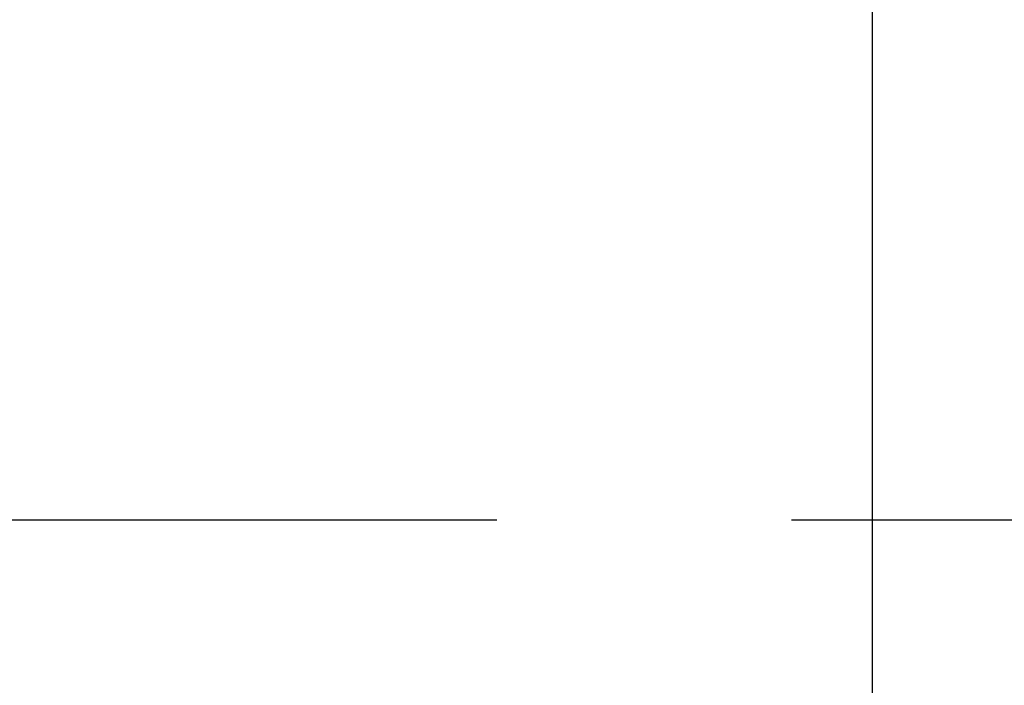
# Model space of a CAD drawing. Header units: millimetres. Extents: x 111285 to 237437, y -9513 to 52045.
# Tile 32 of 117: x 137631 to 138132, y -84 to 255. Entities that reach past the tile are written whole.
import ezdxf

# ---------------------------------------------------------------- set-up
doc = ezdxf.new("R2010")
doc.units = ezdxf.units.MM
doc.header["$LTSCALE"] = 100
doc.linetypes.add('DASHED3', pattern=[4.5, 3, -1.5])
doc.layers.get('0').update_dxf_attribs({"color": 252})
doc.layers.add('0-aanzicht', color=252, linetype='Continuous')

# ---------------------------------------------------------------- blocks, each defined once
blk = doc.blocks.new('SR8-hori')
blk.add_line((433, -5.1), (433, -1019.6))
blk.add_arc((433, -5.1), 1014.5, 270, 0.00217)
blk = doc.blocks.new('onderlegger beganegrond')
at = {"layer": '0-aanzicht', "linetype": 'DASHED3'}
blk.add_lwpolyline([(64822, 0), (15, 0), (15, 15), (0, 15), (0, 44373), (15, 44373), (15, 44388), (33060, 44388)], dxfattribs=at)
blk.add_blockref('SR8-hori', (11480, 405.1))

msp = doc.modelspace()

# ---------------------------------------------------------------- linework, layer by layer
msp.add_line((138065, 400), (138065, -614.5))
msp.add_line((138065, 400), (138065, -614.5))
msp.add_line((138065, 400), (138065, -614.5))

# ---------------------------------------------------------------- block references
msp.add_blockref('onderlegger beganegrond', (126152, 0))

doc.saveas('drawing.dxf')
